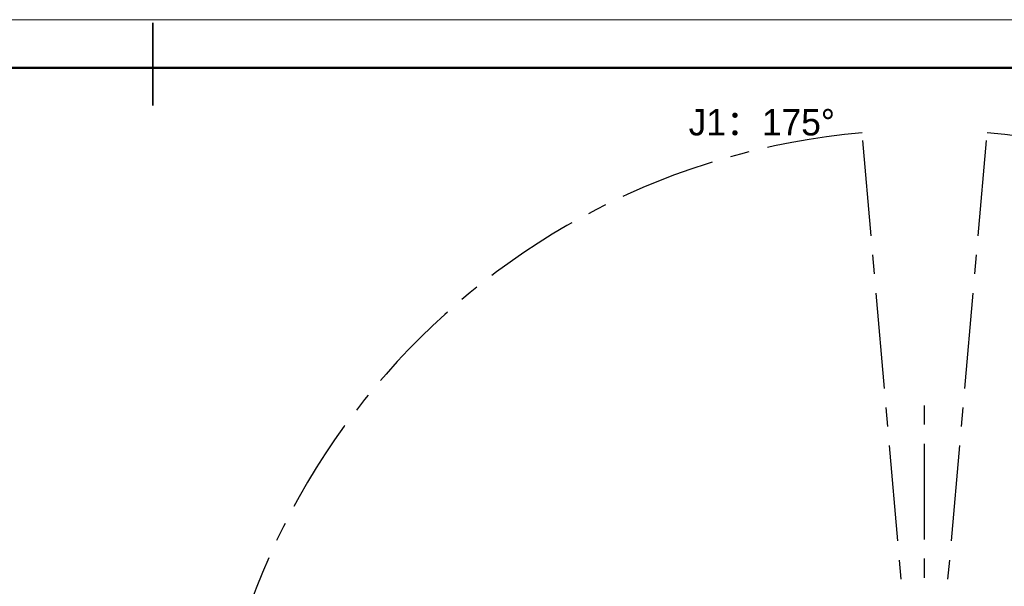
# Model space of a CAD drawing. Header units: millimetres. Extents: x 0 to 420, y 0 to 297.
# Tile 20 of 21: x 191 to 322, y 222 to 297. Entities that reach past the tile are written whole.
import ezdxf

# ---------------------------------------------------------------- set-up
doc = ezdxf.new("R2010")
doc.units = ezdxf.units.MM
doc.linetypes.add('CENTERX2', pattern=[20.32, 12.7, -2.54, 2.54, -2.54])
doc.layers.get('0').update_dxf_attribs({"lineweight": 18})
doc.layers.add('中心线层', color=6, linetype='CENTERX2', lineweight=25)
doc.layers.add('标注层', color=150, linetype='Continuous', lineweight=18)
doc.styles.add('SLDTEXTSTYLE0', font='txt')
doc.styles.add('SLDTEXTSTYLE22', font='txt')
doc.dimstyles.new('SLDDIMSTYLE1', dxfattribs={"dimtxt": 3.5, "dimasz": 4, "dimexe": 0, "dimexo": 0.0625, "dimgap": 0.875, "dimtad": 0, "dimtih": 1, "dimtoh": 1, "dimlfac": 20, "dimrnd": 1e-09, "dimzin": 12, "dimdsep": 46, "dimtxsty": 'SLDTEXTSTYLE22', "dimcen": 0, "dimdle": 8, "dimadec": 0, "dimazin": 3, "dimtfac": 1, "dimtdec": 3, "dimtofl": 0, "dimtmove": 0, "dimatfit": 3, "dimfxl": 0, "dimfrac": 2, "dimtolj": 1, "dimarcsym": 0})

# ---------------------------------------------------------------- blocks, each defined once
blk = doc.blocks.new('*X28')
at = {"layer": '标注层'}
for points in [[(378.52, 254.92), (381.71, 257.39), (381, 258.1)], [(244.17, 120.58), (240.98, 118.1), (241.69, 117.39)]]:
    blk.add_hatch(color=256, dxfattribs=at).paths.add_polyline_path(points, flags=0)
for p, q in [((378.52, 254.92), (388.2, 264.6)), ((388.2, 264.6), (402.87, 264.6)), ((244.17, 120.58), (239.92, 116.33))]:
    blk.add_line(p, q, dxfattribs=at)
at = {"layer": '标注层', "char_height": 3.5, "attachment_point": 1, "style": 'SLDTEXTSTYLE22'}
for s, insert, width in [('3800', (393.93, 269.22), 18.9274), ('%%C', (389.2, 268.57), 4.6927)]:
    blk.add_mtext(s, dxfattribs=dict(at, insert=insert, width=width))
blk = doc.blocks.new('SW_CENTERMARKSYMBOL_0')
at = {"layer": '中心线层', "color": 0}
blk.add_line((0, 0.05), (0, 60.14), dxfattribs=at)

msp = doc.modelspace()

# ---------------------------------------------------------------- linework, layer by layer
at = {"color": 7, "linetype": 'Continuous', "lineweight": 18}
msp.add_line((-0.00051, 297.39658), (419.99299, 297.39658), dxfattribs=at)
at = {"color": 7, "linetype": 'Continuous', "lineweight": 35}
msp.add_line((208.99593, 285.98945), (208.99593, 296.98945), dxfattribs=at)
at = {"color": 7, "linetype": 'Continuous', "lineweight": 50}
msp.add_line((23.99593, 290.98945), (413.99593, 290.98945), dxfattribs=at)
at = {"layer": '中心线层'}
for q in [(303.06535, 282.38581), (319.62494, 282.38581)]:
    msp.add_line((311.34515, 187.74732), q, dxfattribs=at)
msp.add_arc((311.34515, 187.74732), 95, 95, 85, dxfattribs=at)

# ---------------------------------------------------------------- block references
msp.add_blockref('SW_CENTERMARKSYMBOL_0', (311.34515, 187.74732), dxfattribs=at)

# ---------------------------------------------------------------- texts
at = {"layer": '标注层', "insert": (280.05546, 285.54025), "char_height": 3.5, "width": 38.3240223, "attachment_point": 1, "style": 'SLDTEXTSTYLE0'}
msp.add_mtext('J1：175%%D', dxfattribs=at)

# ---------------------------------------------------------------- dimensions: what is measured, and where the dimension line sits
at = {"layer": '标注层'}
dim = msp.add_diameter_dim_2p(p1=(378.5248, 254.91795), p2=(244.16549, 120.57669), dimstyle='SLDDIMSTYLE1', override={"dimscale": 1, "dimpost": '%%C<>', "dimsah": 1, "dimtzin": 12}, dxfattribs=at)
dim.commit()
dim.dimension.update_dxf_attribs({"geometry": '*X28', "text_midpoint": (391.07783, 267.46929), "dimtype": 163})

doc.saveas('drawing.dxf')
